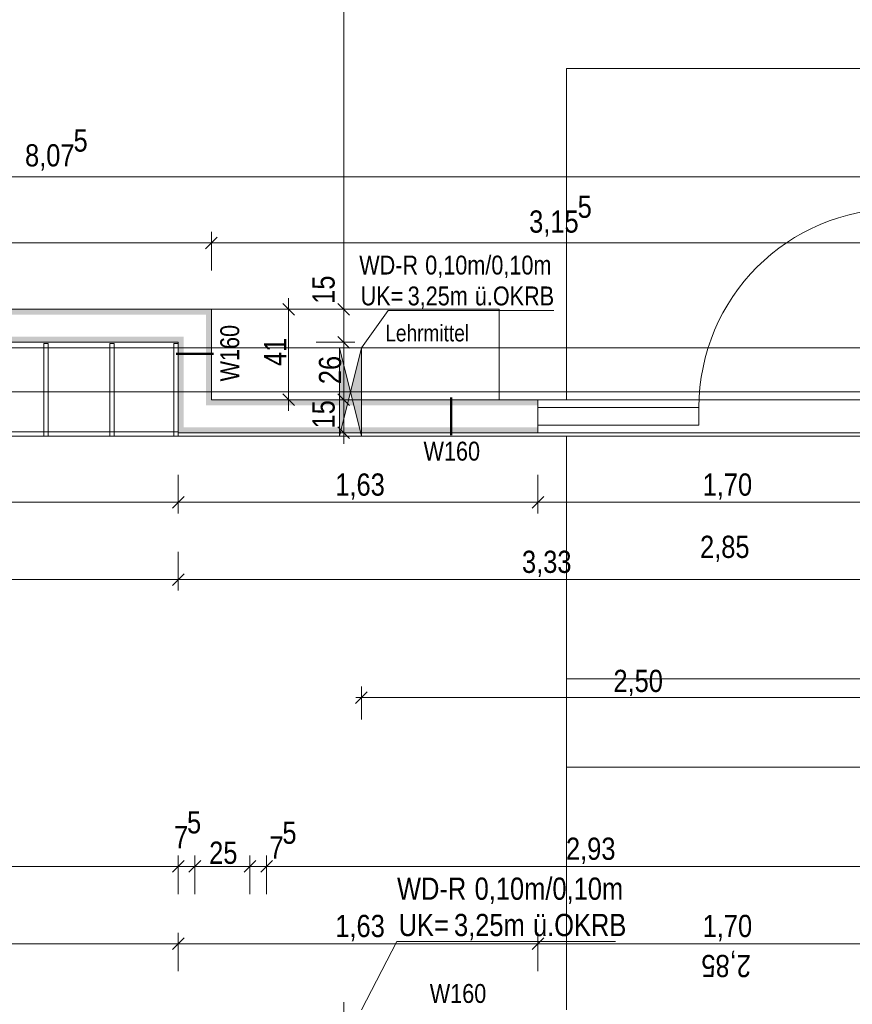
# Model space of a CAD drawing. Extents: x -620 to 300, y 62 to 1112.
# Tile 115 of 235: x -376 to -300, y 554 to 643. Entities that reach past the tile are written whole.
import ezdxf
from ezdxf.lldxf.tags import DXFTag

# ---------------------------------------------------------------- set-up
doc = ezdxf.new("R2010")
doc.units = 0
doc.layers.get('0').update_dxf_attribs({"lineweight": 13})
for name, color, linetype, lineweight, true_color in [('00 -Bauelemente -Gipskarton', 7, 'Continuous', 9, 0xff7fe6), ('30 -34 Innenwände- 11 Durchbruch', 4, 'Continuous', 9, 0x00ffff), ('30 -34 Innenwände- 2 nichttragend', 7, 'Continuous', 18, 0xff7fe6), ('30 -34 Innenwände- 4 Türen_Fenster', 9, 'Continuous', 15, 0x808080), ('30 -35 Decken- 1 Konstruktion-Träger- Stahlbeton', 7, 'Continuous', 13, 0x33aa00), ('60- 61 allgemeine Ausstattung- 1 Möbel', 9, 'Continuous', 9, 0x808080), ('70 -72 Beschriftung- 1 Beschriftung allgemein', 7, 'Continuous', 9, 0xff6633), ('70 -72 Beschriftung- 8 barrierefrei', 7, 'grob-A06CPVE1L0', 9, 0x888888), ('70 -76 Bemaßung- 2 Allgemein', 9, 'Continuous', 5, 0x808080)]:
    doc.layers.add(name, color=color, linetype=linetype, lineweight=lineweight, true_color=true_color)
doc.layers.add('70 -71 Achsen- 1 Gebäudeachsen', color=7, linetype='STRICHPUNKT2-A06CPVE5L0', lineweight=18)
doc.layers.add('70 -75 Raumstempel- 3 Wandstempel', color=7, linetype='Continuous', lineweight=50)
doc.styles.get("Standard").update_dxf_attribs({"font": 'ARIALN.TTF'})
tags = doc.linetypes.add('grob-A06CPVE1L0', pattern=[14, 3, -8, 3]).pattern_tags.tags
tags[8:9] = [DXFTag(74, 4), DXFTag(75, 0), DXFTag(340, '0'), DXFTag(46, 0.0), DXFTag(50, 0.0), DXFTag(44, 0.0), DXFTag(45, 0.0)]
tags[6:7] = [DXFTag(74, 4), DXFTag(75, 0), DXFTag(340, '0'), DXFTag(46, 0.0), DXFTag(50, 0.0), DXFTag(44, 0.0), DXFTag(45, 0.0)]
tags[4:5] = [DXFTag(74, 4), DXFTag(75, 0), DXFTag(340, '0'), DXFTag(46, 0.0), DXFTag(50, 0.0), DXFTag(44, 0.0), DXFTag(45, 0.0)]
tags = doc.linetypes.add('STRICHPUNKT2-A06CPVE5L0', pattern=[12.7, 6.35, -3.175, 0, -3.175]).pattern_tags.tags
tags[10:11] = [DXFTag(74, 4), DXFTag(75, 0), DXFTag(340, '0'), DXFTag(46, 0.0), DXFTag(50, 0.0), DXFTag(44, 0.0), DXFTag(45, 0.0)]
tags[8:9] = [DXFTag(74, 4), DXFTag(75, 0), DXFTag(340, '0'), DXFTag(46, 0.0), DXFTag(50, 0.0), DXFTag(44, 0.0), DXFTag(45, 0.0)]
tags[6:7] = [DXFTag(74, 4), DXFTag(75, 0), DXFTag(340, '0'), DXFTag(46, 0.0), DXFTag(50, 0.0), DXFTag(44, 0.0), DXFTag(45, 0.0)]
tags[4:5] = [DXFTag(74, 4), DXFTag(75, 0), DXFTag(340, '0'), DXFTag(46, 0.0), DXFTag(50, 0.0), DXFTag(44, 0.0), DXFTag(45, 0.0)]

# ---------------------------------------------------------------- blocks, each defined once
blk = doc.blocks.new('Referenz-A06CPVE6L0')
at = {"layer": '00 -Bauelemente -Gipskarton', "color": 0, "linetype": 'Continuous', "lineweight": 0, "ltscale": 0.13}
for points in [[(-358.429, 616.703), (-358.179, 616.953), (-453.079, 616.703), (-453.079, 616.953)], [(-358.679, 616.453), (-358.429, 616.703), (-453.079, 616.453), (-453.079, 616.703)], [(-358.429, 608.503), (-358.429, 616.703), (-358.679, 608.253), (-358.679, 616.453)], [(-358.179, 608.753), (-358.179, 616.953), (-358.429, 608.503), (-358.429, 616.703)], [(-360.929, 614.203), (-360.679, 614.453), (-453.079, 614.203), (-453.079, 614.453)], [(-361.179, 613.953), (-360.929, 614.203), (-453.079, 613.953), (-453.079, 614.203)], [(-360.929, 606.003), (-360.929, 614.203), (-361.179, 605.753), (-361.179, 613.953)], [(-360.679, 606.253), (-360.679, 614.453), (-360.929, 606.003), (-360.929, 614.203)], [(-358.179, 608.753), (-358.429, 608.503), (-328.579, 608.753), (-328.579, 608.503)], [(-358.429, 608.503), (-358.679, 608.253), (-328.579, 608.503), (-328.579, 608.253)], [(-360.929, 606.003), (-361.179, 605.753), (-328.579, 606.003), (-328.579, 605.753)], [(-360.679, 606.253), (-360.929, 606.003), (-328.579, 606.253), (-328.579, 606.003)]]:
    blk.add_solid(points, dxfattribs=at)
at = {"layer": '30 -34 Innenwände- 11 Durchbruch', "color": 0, "linetype": 'Continuous', "ltscale": 0.13}
for p, q in [((-342.169, 616.834), (-344.579, 613.453)), ((-327.131, 616.834), (-342.169, 616.834)), ((-346.579, 613.453), (-344.579, 613.453)), ((-344.579, 613.453), (-346.579, 605.453)), ((-344.579, 605.453), (-346.579, 613.453)), ((-346.579, 605.453), (-346.579, 613.453)), ((-344.579, 605.453), (-344.579, 613.453)), ((-346.579, 605.453), (-344.579, 605.453)), ((-344.579, 553.453), (-341.383, 559.653)), ((-341.383, 559.653), (-321.536, 559.653))]:
    blk.add_line(p, q, dxfattribs=at)
for points in [[(-346.579, 605.453), (-346.579, 613.453), (-345.579, 609.453)], [(-344.579, 605.453), (-345.579, 609.453), (-344.579, 613.453)]]:
    blk.add_solid(points, dxfattribs=at)
at = {"layer": '30 -34 Innenwände- 2 nichttragend', "color": 0, "linetype": 'Continuous', "ltscale": 0.18}
for p, q in [((-453.079, 616.953), (-358.179, 616.953)), ((-358.179, 616.953), (-358.179, 608.753)), ((-453.079, 613.953), (-361.179, 613.953)), ((-361.179, 613.953), (-361.179, 605.753)), ((-354.679, 608.753), (-358.179, 608.753)), ((-328.579, 608.753), (-353.179, 608.753)), ((-328.579, 608.753), (-328.579, 606.003)), ((-328.579, 608.753), (-328.579, 608.503)), ((-328.579, 608.503), (-328.579, 608.253)), ((-328.579, 608.253), (-328.579, 606.253)), ((-328.579, 606.253), (-328.579, 606.003)), ((-328.579, 606.003), (-328.579, 605.753)), ((-328.579, 606.003), (-328.579, 605.753)), ((-328.579, 605.753), (-361.179, 605.753))]:
    blk.add_line(p, q, dxfattribs=at)
at = {"layer": '30 -34 Innenwände- 4 Türen_Fenster', "color": 0, "linetype": 'grob-A06CPVE1L0', "ltscale": 0.15}
for p, q in [((-294.579, 608.753), (-328.579, 608.753)), ((-294.579, 605.753), (-328.579, 605.753))]:
    blk.add_line(p, q, dxfattribs=at)
at = {"layer": '30 -34 Innenwände- 4 Türen_Fenster', "color": 0, "linetype": 'Continuous', "ltscale": 0.15}
for p, q in [((-328.579, 606.453), (-328.579, 608.053)), ((-328.579, 608.053), (-313.979, 608.053)), ((-313.979, 608.053), (-313.979, 606.453)), ((-313.979, 606.453), (-328.579, 606.453))]:
    blk.add_line(p, q, dxfattribs=at)
at = {"layer": '30 -34 Innenwände- 4 Türen_Fenster', "color": 0, "linetype": 'grob-A06CPVE1L0', "ltscale": 0.15}
blk.add_ellipse((-295.979, 608.053), major_axis=(0, 18), ratio=1, start_param=0, end_param=1.570796, dxfattribs=at)
at = {"layer": '30 -35 Decken- 1 Konstruktion-Träger- Stahlbeton', "color": 0, "linetype": 'grob-A06CPVE1L0', "lineweight": -2, "ltscale": 0.13}
for p, q in [((35.421, 613.453), (-451.579, 613.453)), ((35.421, 605.453), (-451.579, 605.453))]:
    blk.add_line(p, q, dxfattribs=at)
at = {"layer": '60- 61 allgemeine Ausstattung- 1 Möbel', "color": 0, "lineweight": 15}
for p, q in [((-358.179, 616.953), (-332.079, 616.953)), ((-358.179, 608.753), (-358.179, 616.953)), ((-332.079, 616.953), (-332.079, 608.753)), ((-332.079, 608.753), (-358.179, 608.753))]:
    blk.add_line(p, q, dxfattribs=at)
at = {"layer": '60- 61 allgemeine Ausstattung- 1 Möbel', "color": 0, "linetype": 'grob-A06CPVE1L0', "lineweight": 15, "ltscale": 0.15}
for p, q in [((-373.379, 613.853), (-372.979, 613.853)), ((-373.379, 605.453), (-373.379, 613.853)), ((-372.979, 613.853), (-372.979, 605.453)), ((-367.379, 613.853), (-366.979, 613.853)), ((-367.379, 605.453), (-367.379, 613.853)), ((-366.979, 613.853), (-366.979, 605.453)), ((-361.579, 613.853), (-361.179, 613.853)), ((-361.579, 605.453), (-361.579, 613.853)), ((-361.179, 613.853), (-361.179, 605.453)), ((-451.179, 605.853), (-361.179, 605.853)), ((-361.179, 605.853), (-361.179, 605.453)), ((-361.179, 605.453), (-451.179, 605.453)), ((-372.979, 605.453), (-373.379, 605.453)), ((-366.979, 605.453), (-367.379, 605.453)), ((-361.179, 605.453), (-361.579, 605.453))]:
    blk.add_line(p, q, dxfattribs=at)
at = {"layer": '70 -71 Achsen- 1 Gebäudeachsen', "color": 0, "linetype": 'STRICHPUNKT2-A06CPVE5L0', "ltscale": 0.18}
blk.add_line((-538.631, 609.453), (76.595, 609.453), dxfattribs=at)
at = {"layer": '70 -72 Beschriftung- 8 barrierefrei', "color": 0, "linetype": 'grob-A06CPVE1L0', "ltscale": 0.13}
for p, q in [((-325.979, 608.753), (-325.979, 638.753)), ((-325.979, 638.753), (-295.979, 638.753)), ((-295.979, 608.753), (-325.979, 608.753)), ((-325.979, 575.453), (-325.979, 605.453)), ((-325.979, 605.453), (-295.979, 605.453)), ((-325.979, 553.453), (-325.979, 583.453)), ((-325.979, 583.453), (-295.979, 583.453)), ((-295.979, 575.453), (-325.979, 575.453))]:
    blk.add_line(p, q, dxfattribs=at)
at = {"layer": '70 -75 Raumstempel- 3 Wandstempel', "color": 0, "linetype": 'Continuous', "ltscale": 0.5}
for p, q in [((-357.979, 612.908), (-361.379, 612.908)), ((-336.446, 605.553), (-336.446, 608.953))]:
    blk.add_line(p, q, dxfattribs=at)
at = {"layer": '70 -76 Bemaßung- 2 Allgemein', "color": 0, "linetype": 'Continuous', "ltscale": 0.13}
for p, q in [((-346.179, 618.014), (-346.179, 769.393)), ((-292.639, 628.953), (-452.018, 628.953)), ((-358.179, 620.453), (-358.179, 623.953)), ((-358.179, 620.453), (-358.179, 623.953)), ((-359.239, 622.953), (-452.018, 622.953)), ((-357.179, 622.953), (-359.239, 622.953)), ((-359.179, 622.953), (-357.118, 622.953)), ((-296.139, 622.953), (-357.118, 622.953)), ((-346.179, 618.014), (-346.179, 619.074)), ((-351.179, 617.953), (-351.179, 615.893)), ((-346.179, 615.953), (-346.179, 618.014)), ((-346.179, 615.953), (-346.179, 618.014)), ((-353.679, 616.953), (-350.179, 616.953)), ((-348.679, 616.953), (-345.179, 616.953)), ((-348.679, 616.953), (-345.179, 616.953)), ((-346.179, 613.953), (-346.179, 616.953)), ((-351.179, 609.814), (-351.179, 615.893)), ((-346.179, 614.953), (-346.179, 612.893)), ((-346.179, 614.953), (-346.179, 612.893)), ((-348.679, 613.953), (-345.179, 613.953)), ((-348.679, 613.953), (-345.179, 613.953)), ((-346.179, 612.893), (-346.179, 611.833)), ((-346.179, 609.814), (-346.179, 612.893)), ((-351.179, 607.753), (-351.179, 609.814)), ((-346.179, 607.753), (-346.179, 609.814)), ((-346.179, 609.753), (-346.179, 607.693)), ((-353.679, 608.753), (-350.179, 608.753)), ((-348.679, 608.753), (-345.179, 608.753)), ((-348.679, 608.753), (-345.179, 608.753)), ((-346.179, 606.814), (-346.179, 607.693)), ((-346.179, 604.753), (-346.179, 606.814)), ((-348.679, 605.753), (-345.179, 605.753)), ((-361.179, 601.953), (-361.179, 598.453)), ((-361.179, 601.953), (-361.179, 598.453)), ((-328.579, 601.953), (-328.579, 598.453)), ((-328.579, 601.953), (-328.579, 598.453)), ((-362.239, 599.453), (-450.518, 599.453)), ((-360.179, 599.453), (-362.239, 599.453)), ((-362.179, 599.453), (-360.118, 599.453)), ((-329.639, 599.453), (-360.118, 599.453)), ((-327.579, 599.453), (-329.639, 599.453)), ((-329.579, 599.453), (-327.518, 599.453)), ((-295.639, 599.453), (-327.518, 599.453)), ((-361.179, 594.953), (-361.179, 591.453)), ((-361.179, 594.953), (-361.179, 591.453)), ((-362.239, 592.453), (-450.518, 592.453)), ((-360.179, 592.453), (-362.239, 592.453)), ((-362.179, 592.453), (-360.118, 592.453)), ((-295.639, 592.453), (-360.118, 592.453)), ((-344.579, 579.761), (-344.579, 582.761)), ((-345.109, 581.23), (-344.048, 582.291)), ((-345.079, 581.761), (-343.518, 581.761)), ((-295.639, 581.761), (-343.518, 581.761)), ((-361.179, 563.953), (-361.179, 567.453)), ((-361.179, 563.953), (-361.179, 567.453)), ((-359.679, 563.953), (-359.679, 567.453)), ((-359.679, 563.953), (-359.679, 567.453)), ((-354.679, 563.953), (-354.679, 567.453)), ((-354.679, 563.953), (-354.679, 567.453)), ((-353.179, 563.953), (-353.179, 567.453)), ((-353.179, 563.953), (-353.179, 567.453)), ((-362.239, 566.453), (-450.518, 566.453)), ((-362.239, 566.453), (-363.299, 566.453)), ((-360.179, 566.453), (-362.239, 566.453)), ((-360.179, 566.453), (-362.239, 566.453)), ((-359.679, 566.453), (-361.179, 566.453)), ((-360.679, 566.453), (-358.618, 566.453)), ((-360.679, 566.453), (-358.618, 566.453)), ((-358.618, 566.453), (-357.558, 566.453)), ((-355.739, 566.453), (-358.618, 566.453)), ((-355.739, 566.453), (-356.799, 566.453)), ((-353.679, 566.453), (-355.739, 566.453)), ((-353.679, 566.453), (-355.739, 566.453)), ((-353.179, 566.453), (-354.679, 566.453)), ((-354.179, 566.453), (-352.118, 566.453)), ((-354.179, 566.453), (-352.118, 566.453)), ((-352.118, 566.453), (-351.058, 566.453)), ((-295.639, 566.453), (-352.118, 566.453)), ((-361.179, 556.953), (-361.179, 560.453)), ((-361.179, 556.953), (-361.179, 560.453)), ((-328.579, 556.953), (-328.579, 560.453)), ((-328.579, 556.953), (-328.579, 560.453)), ((-362.239, 559.453), (-450.518, 559.453)), ((-360.179, 559.453), (-362.239, 559.453)), ((-362.179, 559.453), (-360.118, 559.453)), ((-329.639, 559.453), (-360.118, 559.453)), ((-327.579, 559.453), (-329.639, 559.453)), ((-329.579, 559.453), (-327.518, 559.453)), ((-295.639, 559.453), (-327.518, 559.453)), ((-346.179, 554.153), (-346.179, 552.093))]:
    blk.add_line(p, q, dxfattribs=at)
at = {"layer": '70 -76 Bemaßung- 2 Allgemein', "color": 0, "linetype": 'Continuous', "lineweight": 20, "ltscale": 0.2}
for p, q in [((-357.648, 623.484), (-358.709, 622.423)), ((-358.709, 622.423), (-357.648, 623.484)), ((-351.709, 617.484), (-350.648, 616.423)), ((-345.648, 616.423), (-346.709, 617.484)), ((-345.648, 616.423), (-346.709, 617.484)), ((-346.709, 614.484), (-345.648, 613.423)), ((-346.709, 614.484), (-345.648, 613.423)), ((-350.648, 608.223), (-351.709, 609.284)), ((-345.648, 608.223), (-346.709, 609.284)), ((-346.709, 609.284), (-345.648, 608.223)), ((-345.648, 605.223), (-346.709, 606.284)), ((-360.648, 599.984), (-361.709, 598.923)), ((-361.709, 598.923), (-360.648, 599.984)), ((-328.048, 599.984), (-329.109, 598.923)), ((-329.109, 598.923), (-328.048, 599.984)), ((-360.648, 592.984), (-361.709, 591.923)), ((-361.709, 591.923), (-360.648, 592.984)), ((-360.648, 566.984), (-361.709, 565.923)), ((-360.648, 566.984), (-361.709, 565.923)), ((-360.209, 565.923), (-359.148, 566.984)), ((-360.209, 565.923), (-359.148, 566.984)), ((-354.148, 566.984), (-355.209, 565.923)), ((-354.148, 566.984), (-355.209, 565.923)), ((-353.709, 565.923), (-352.648, 566.984)), ((-353.709, 565.923), (-352.648, 566.984)), ((-360.648, 559.984), (-361.709, 558.923)), ((-361.709, 558.923), (-360.648, 559.984)), ((-328.048, 559.984), (-329.109, 558.923)), ((-329.109, 558.923), (-328.048, 559.984))]:
    blk.add_line(p, q, dxfattribs=at)
at = {"layer": '30 -34 Innenwände- 11 Durchbruch', "color": 0, "linetype": 'ByBlock', "ltscale": 0.13, "attachment_point": 1}
for s, insert, char_height in [('{\\fArial Narrow;0,10m/0,10m}', (-338.797, 621.808), 1.71171), ('{\\fArial Narrow;WD-R}', (-344.777, 621.808), 1.71171), ('{\\fArial Narrow;UK=}', (-344.653, 619.011), 1.71171), ('{\\fArial Narrow;3,25m}', (-340.385, 619.011), 1.71171), ('{\\fArial Narrow;ü.OKRB}', (-334.301, 619.011), 1.71171), ('{\\fArial Narrow;WD-R}', (-341.351, 565.448), 2.01377), ('{\\fArial Narrow;0,10m/0,10m}', (-334.316, 565.448), 2.01377), ('{\\fArial Narrow;UK=}', (-341.206, 562.158), 2.01377), ('{\\fArial Narrow;3,25m}', (-336.185, 562.158), 2.01377), ('{\\fArial Narrow;ü.OKRB}', (-329.026, 562.158), 2.01377)]:
    blk.add_mtext(s, dxfattribs=dict(at, insert=insert, char_height=char_height))
at = {"layer": '70 -72 Beschriftung- 1 Beschriftung allgemein', "color": 0, "linetype": 'Continuous', "ltscale": 0.13, "insert": (-342.414, 615.545), "char_height": 1.51033, "attachment_point": 1}
blk.add_mtext('{\\fArial Narrow;Lehrmittel}', dxfattribs=at)
at = {"layer": '70 -75 Raumstempel- 3 Wandstempel', "color": 0, "linetype": 'Continuous', "ltscale": 0.5, "insert": (-357.37, 610.407), "char_height": 1.71171, "attachment_point": 1, "rotation": 90}
blk.add_mtext('{\\fArial Narrow;W160}', dxfattribs=at)
at = {"layer": '70 -75 Raumstempel- 3 Wandstempel', "color": 0, "linetype": 'Continuous', "ltscale": 0.5, "char_height": 1.71171, "attachment_point": 1}
for insert in [(-338.947, 604.945), (-338.383, 555.8)]:
    blk.add_mtext('{\\fArial Narrow;W160}', dxfattribs=dict(at, insert=insert))
at = {"layer": '70 -76 Bemaßung- 2 Allgemein', "color": 0, "linetype": 'Continuous', "ltscale": 0.13, "char_height": 2.01377, "attachment_point": 1}
for s, insert in [('{\\fArial Narrow;5}', (-370.676, 633.246)), ('{\\fArial Narrow;8,07}', (-375.074, 631.904)), ('{\\fArial Narrow;5}', (-324.976, 627.246)), ('{\\fArial Narrow;3,15}', (-329.374, 625.904)), ('{\\fArial Narrow;1,63}', (-346.947, 602.069)), ('{\\fArial Narrow;1,70}', (-313.647, 602.069)), ('{\\fArial Narrow;2,85}', (-313.883, 596.426)), ('{\\fArial Narrow;3,33}', (-330.023, 595.069)), ('{\\fArial Narrow;2,50}', (-321.737, 584.276)), ('{\\fArial Narrow;5}', (-360.386, 571.464)), ('{\\fArial Narrow;5}', (-351.742, 570.52)), ('{\\fArial Narrow;7}', (-361.565, 570.122)), ('{\\fArial Narrow;25}', (-358.381, 568.704)), ('{\\fArial Narrow;7}', (-352.92, 569.177)), ('{\\fArial Narrow;2,93}', (-326.037, 569.069)), ('{\\fArial Narrow;1,63}', (-346.947, 562.069)), ('{\\fArial Narrow;1,70}', (-313.647, 562.069))]:
    blk.add_mtext(s, dxfattribs=dict(at, insert=insert))
for s, insert, rotation in [('{\\fArial Narrow;15}', (-349.021, 617.439), 90), ('{\\fArial Narrow;41}', (-353.396, 611.798), 90), ('{\\fArial Narrow;26}', (-348.43, 610.157), 90), ('{\\fArial Narrow;15}', (-349.021, 606.142), 90), ('{\\fArial Narrow;2,85}', (-309.274, 556.426), 180)]:
    blk.add_mtext(s, dxfattribs=dict(at, insert=insert, rotation=rotation))

msp = doc.modelspace()

# ---------------------------------------------------------------- block references
at = {"color": 8, "lineweight": 13, "ltscale": 0.13, "true_color": 0x808080}
msp.add_blockref('Referenz-A06CPVE6L0', (0, 0), dxfattribs=at)

doc.saveas('drawing.dxf')
